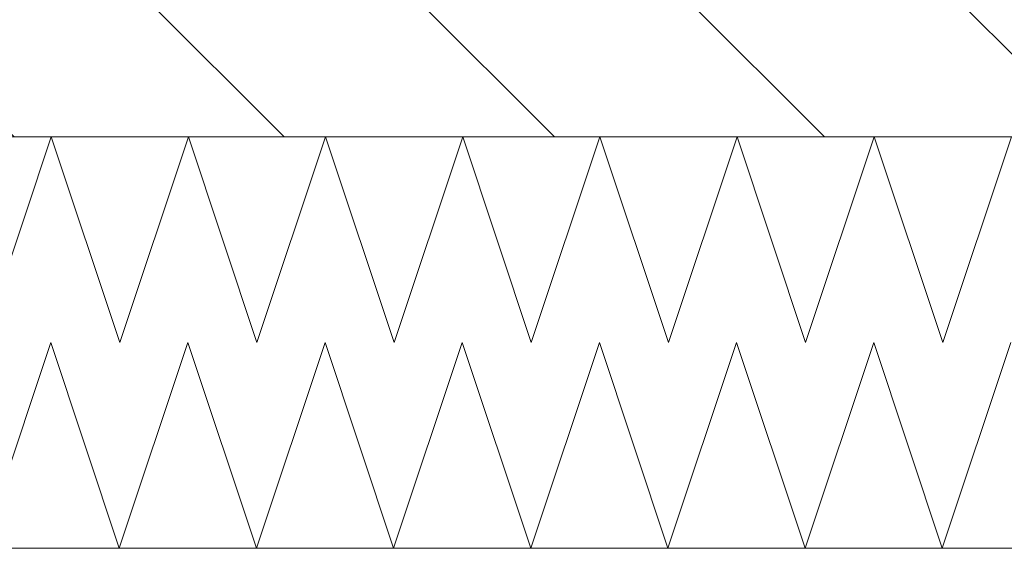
# Model space of a CAD drawing. Header units: millimetres. Extents: x 90539 to 127778, y -34922 to 14506.
# Tile 67 of 256: x 110473 to 110808, y -210 to -30. Entities that reach past the tile are written whole.
import ezdxf

# ---------------------------------------------------------------- set-up
doc = ezdxf.new("R2010")
doc.units = ezdxf.units.MM
doc.header["$MEASUREMENT"] = 0
for name, color, linetype in [('Nowe_A-Posadzki', 7, 'Continuous'), ('Nowe_A-Płyta-Grunt', 7, 'Continuous'), ('Nowe_A-Wymiary-Zewnętrzne', 7, 'Continuous')]:
    doc.layers.add(name, color=color, linetype=linetype)
for name, color, linetype, lineweight in [('Nowe_A-Posadzki_Nr_pióra__174', 7, 'Continuous', 5), ('Nowe_A-Posadzki_Nr_pióra__9', 7, 'Continuous', 13), ('Nowe_A-Płyta-Grunt_Nr_pióra__174', 7, 'Continuous', 5), ('Nowe_A-Płyta-Grunt_Nr_pióra__9', 7, 'Continuous', 13), ('Nowe_A-Wymiary-Zewnętrzne_Nr_pióra__46', 5, 'Continuous', 15)]:
    doc.layers.add(name, color=color, linetype=linetype, lineweight=lineweight)
doc.layers.add('Nowe_A-Wymiary-Zewnętrzne_Nr_pióra__45', color=7, linetype='Continuous', lineweight=15, true_color=0x40a5ff)
doc.layers.add('Nowe_A-Wymiary-Zewnętrzne_Nr_pióra__85', color=7, linetype='Continuous', lineweight=13, true_color=0x80c2ff)
doc.styles.add('STYL_AUTOMATYCZNY_2', font='arial.ttf')
doc.dimstyles.new('STYL_AUTOMATYCZNY__1', dxfattribs={"dimtxt": 125, "dimasz": 47.5, "dimexe": 0.18, "dimexo": 20, "dimgap": 0, "dimtad": 1, "dimdec": 1, "dimlfac": 0.1, "dimzin": 0, "dimdsep": 46, "dimtxsty": 'STYL_AUTOMATYCZNY_2', "dimblk": 'ARROWHEAD_11', "dimblk1": 'ARROWHEAD_11', "dimblk2": 'ARROWHEAD_11', "dimcen": 0.09, "dimclrd": 256, "dimclre": 256, "dimclrt": 5, "dimadec": 1, "dimazin": 0, "dimtfac": 1, "dimtdec": 4, "dimtmove": 0, "dimatfit": 3, "dimfxl": 0, "dimtolj": 1, "dimtzin": 0, "dimarcsym": 0})

# ---------------------------------------------------------------- blocks, each defined once
blk = doc.blocks.new('*X282')
at = {"layer": 'Nowe_A-Płyta-Grunt_Nr_pióra__174', "color": 7, "linetype": 'Continuous', "lineweight": 5}
for p, q in [((110459.82, -210), (110483.16, -140)), ((110483.16, -140), (110506.49, -210)), ((110506.49, -210), (110529.82, -140)), ((110529.82, -140), (110553.16, -210)), ((110553.16, -210), (110576.49, -140)), ((110576.49, -140), (110599.82, -210)), ((110599.82, -210), (110623.16, -140)), ((110623.16, -140), (110646.49, -210)), ((110646.49, -210), (110669.82, -140)), ((110669.82, -140), (110693.16, -210)), ((110693.16, -210), (110716.49, -140)), ((110716.49, -140), (110739.82, -210)), ((110739.82, -210), (110763.16, -140)), ((110763.16, -140), (110786.49, -210)), ((110786.49, -210), (110809.82, -140))]:
    blk.add_line(p, q, dxfattribs=at)
blk = doc.blocks.new('ElemPrzekroju_242')
at = {"layer": 'Nowe_A-Płyta-Grunt_Nr_pióra__9', "color": 7, "linetype": 'Continuous', "lineweight": 13, "flags": 128}
blk.add_lwpolyline([(112527.6, -210), (109677.6, -210), (109667.6, -210)], dxfattribs=at)
at = {"layer": 'Nowe_A-Płyta-Grunt', "lineweight": 0}
blk.add_blockref('*X282', (0, 0), dxfattribs=at)
blk = doc.blocks.new('*X370')
at = {"layer": 'Nowe_A-Posadzki_Nr_pióra__174', "color": 7, "linetype": 'Continuous', "lineweight": 5}
for p, q in [((110460, -140), (110483.33, -70)), ((110483.33, -70), (110506.67, -140)), ((110506.67, -140), (110530, -70)), ((110530, -70), (110553.33, -140)), ((110553.33, -140), (110576.67, -70)), ((110576.67, -70), (110600, -140)), ((110600, -140), (110623.33, -70)), ((110623.33, -70), (110646.67, -140)), ((110646.67, -140), (110670, -70)), ((110670, -70), (110693.33, -140)), ((110693.33, -140), (110716.67, -70)), ((110716.67, -70), (110740, -140)), ((110740, -140), (110763.33, -70)), ((110763.33, -70), (110786.67, -140)), ((110786.67, -140), (110810, -70))]:
    blk.add_line(p, q, dxfattribs=at)
blk = doc.blocks.new('ElemPrzekroju_322')
at = {"layer": 'Nowe_A-Posadzki', "linetype": 'Continuous', "lineweight": 0, "true_color": 0x000000}
h = blk.add_hatch(dxfattribs=at)
h.set_pattern_fill('Cegła_zwykła', color=18, style=0, pattern_type=2)
h.set_pattern_definition([(135, (0, 0), (45.96194, 45.96194), [])])
h.paths.add_polyline_path([(109667.6, -70), (109677.6, -70), (112527.6, -70), (112537.6, -70), (112537.6, -20), (112527.6, -20), (109677.6, -20), (109667.6, -20)])
at = {"layer": 'Nowe_A-Posadzki_Nr_pióra__9', "color": 7, "linetype": 'Continuous', "lineweight": 13, "flags": 128}
blk.add_lwpolyline([(112527.6, -70), (109677.6, -70), (109667.6, -70)], dxfattribs=at)
at = {"layer": 'Nowe_A-Posadzki', "lineweight": 0}
blk.add_blockref('*X370', (0, 0), dxfattribs=at)
blk = doc.blocks.new('*D748')
at = {"layer": 'Nowe_A-Wymiary-Zewnętrzne_Nr_pióra__45', "linetype": 'Continuous', "lineweight": 15, "true_color": 0x40a5ff}
for points in [[(119375.13, 12845), (119376.08, 12840.22), (119378.79, 12836.16), (119382.84, 12833.45), (119387.63, 12832.5), (119392.41, 12833.45), (119396.47, 12836.16), (119399.18, 12840.22), (119400.13, 12845), (119399.18, 12849.78), (119396.47, 12853.84), (119392.41, 12856.55), (119387.63, 12857.5), (119382.84, 12856.55), (119378.79, 12853.84), (119376.08, 12849.78)], [(119375.13, -450), (119376.08, -454.78), (119378.79, -458.84), (119382.84, -461.55), (119387.63, -462.5), (119392.41, -461.55), (119396.47, -458.84), (119399.18, -454.78), (119400.13, -450), (119399.18, -445.22), (119396.47, -441.16), (119392.41, -438.45), (119387.63, -437.5), (119382.84, -438.45), (119378.79, -441.16), (119376.08, -445.22)]]:
    blk.add_hatch(color=161, dxfattribs=at).paths.add_polyline_path(points)
at = {"layer": 'Nowe_A-Wymiary-Zewnętrzne_Nr_pióra__45', "color": 161, "linetype": 'Continuous', "lineweight": 15, "true_color": 0x40a5ff}
for centre in [(119387.63, 12845), (119387.63, -450)]:
    blk.add_circle(centre, 12.5, dxfattribs=at)
at = {"layer": 'Nowe_A-Wymiary-Zewnętrzne_Nr_pióra__85', "color": 151, "linetype": 'Continuous', "lineweight": 13, "true_color": 0x80c2ff}
for p, q in [((119387.63, 12857.5), (119387.63, 12870)), ((119375.13, 12845), (119340.75, 12845)), ((119434.5, 12845), (119400.13, 12845)), ((119387.63, -437.5), (119387.63, 12832.5)), ((119375.13, -450), (119340.75, -450)), ((119434.5, -450), (119400.13, -450)), ((119387.63, -475), (119387.63, -462.5))]:
    blk.add_line(p, q, dxfattribs=at)
at = {"layer": 'Nowe_A-Wymiary-Zewnętrzne_Nr_pióra__46', "color": 5, "lineweight": 15, "insert": (119362.63, 5911.52), "char_height": 125, "attachment_point": 7, "rotation": 90, "style": 'STYL_AUTOMATYCZNY_2'}
blk.add_mtext('\\A1;{\\pql;\\fArial|b0|i0|c238|p0;\\W1.000000;1\xa0329,5}', dxfattribs=at)
blk = doc.blocks.new('ARROWHEAD_11')
at = {"color": 0, "linetype": 'Continuous', "lineweight": 0}
blk.add_line((0, 0), (-1, 0), dxfattribs=at)
at = {"color": 0, "linetype": 'Continuous', "lineweight": 0, "const_width": 0.25, "flags": 128}
blk.add_lwpolyline([(-0.125, 0, 1), (0.125, 0, 1)], format="xyb", close=True, dxfattribs=at)

msp = doc.modelspace()

# ---------------------------------------------------------------- block references
at = {"layer": 'Nowe_A-Posadzki', "lineweight": 0}
msp.add_blockref('ElemPrzekroju_322', (0, 0), dxfattribs=at)
at = {"layer": 'Nowe_A-Płyta-Grunt', "lineweight": 0}
msp.add_blockref('ElemPrzekroju_242', (0, 0), dxfattribs=at)

# ---------------------------------------------------------------- dimensions: what is measured, and where the dimension line sits
at = {"layer": 'Nowe_A-Wymiary-Zewnętrzne', "color": 151, "linetype": 'Continuous', "lineweight": 13, "true_color": 0x80c2ff}
dim = msp.add_linear_dim(base=(119387.63, 12845), p1=(95120.09, -450), p2=(98654.74, 12845), angle=90, dimstyle='STYL_AUTOMATYCZNY__1', dxfattribs=at)
dim.commit()
dim.dimension.update_dxf_attribs({"geometry": '*D748', "text_midpoint": (119300.13, 6192.64), "dimtype": 160, "text_rotation": 90})

doc.saveas('drawing.dxf')
